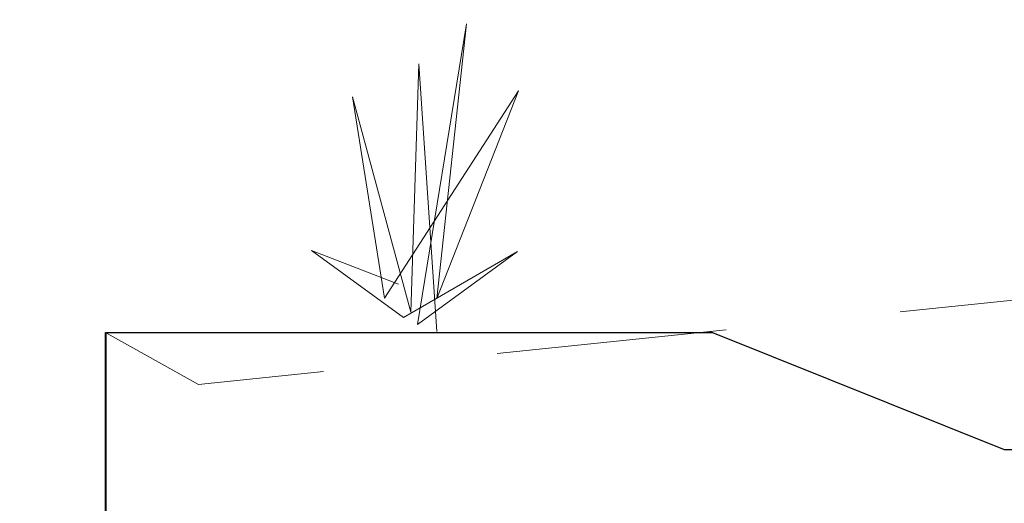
# Model space of a CAD drawing. Header units: metres. Extents: x -425196.4 to -425164.9, y -1102321.1 to -1102306.2.
# Tile 63 of 256: x -425194.56 to -425193.997, y -1102317.294 to -1102317.017. Entities that reach past the tile are written whole.
import ezdxf

# ---------------------------------------------------------------- set-up
doc = ezdxf.new("R2010")
doc.units = ezdxf.units.M
doc.header["$LTSCALE"] = 0.5
doc.header["$MEASUREMENT"] = 0
doc.linetypes.add('DGN Style 2', pattern=[0.877525, 0.526515, -0.35101])
doc.layers.get('0').update_dxf_attribs({"lineweight": 13})
for name, color, linetype, lineweight in [('NÁVRH', 7, 'Continuous', 13), ('PR_NAVRH', 7, 'Continuous', 13), ('TEREN', 30, 'DGN Style 2', 13)]:
    doc.layers.add(name, color=color, linetype=linetype, lineweight=lineweight)

msp = doc.modelspace()

# ---------------------------------------------------------------- linework, layer by layer
at = {"color": 1, "lineweight": 13, "flags": 128}
msp.add_lwpolyline([(-425194.16521, -1102317.19569), (-425194.14672, -1102317.20309), (-425193.99672, -1102317.26309), (-425193.79672, -1102317.26309), (-425193.64672, -1102317.20309), (-425192.64672, -1102317.12309), (-425191.14672, -1102317.08559), (-425189.64672, -1102317.04809), (-425189.14672, -1102317.08809), (-425189.01601, -1102317.14037)], dxfattribs=at)
at = {"layer": 'NÁVRH', "ltscale": 0.5, "flags": 128}
msp.add_lwpolyline([(-425194.32137, -1102317.19577), (-425194.33157, -1102317.04272), (-425194.33632, -1102317.18469), (-425194.36967, -1102317.06152), (-425194.35127, -1102317.17662), (-425194.27465, -1102317.05802), (-425194.32127, -1102317.17677), (-425194.30445, -1102317.01986), (-425194.33235, -1102317.19172), (-425194.27513, -1102317.15002), (-425194.34033, -1102317.18767), (-425194.39313, -1102317.1494), (-425194.34323, -1102317.16866)], dxfattribs=at)
at = {"layer": 'PR_NAVRH'}
for p, q in [((-425194.51095, -1102317.34632), (-425194.51095, -1102317.19632)), ((-425194.16363, -1102317.19632), (-425194.51095, -1102317.19632)), ((-425193.99672, -1102317.26309), (-425194.16363, -1102317.19632))]:
    msp.add_line(p, q, dxfattribs=at)
at = {"layer": 'PR_NAVRH', "lineweight": 30, "flags": 128}
msp.add_lwpolyline([(-425194.51095, -1102317.19632), (-425194.16363, -1102317.19632), (-425193.99672, -1102317.26309), (-425193.79672, -1102317.26309), (-425193.64672, -1102317.20309), (-425192.64672, -1102317.12309), (-425189.64672, -1102317.04809), (-425189.14672, -1102317.08809), (-425188.72981, -1102317.25485), (-425188.52981, -1102317.25485), (-425188.37981, -1102317.19485), (-425187.6962, -1102317.09908)], dxfattribs=at)
at = {"layer": 'PR_NAVRH', "lineweight": 40, "flags": 128}
msp.add_lwpolyline([(-425194.51095, -1102317.19632), (-425194.51095, -1102317.34632), (-425194.42848, -1102317.34632), (-425194.14672, -1102317.62809), (-425194.14672, -1102318.32809), (-425193.64672, -1102318.32809), (-425193.64672, -1102317.62809), (-425188.78958, -1102317.48237), (-425188.52981, -1102317.40485), (-425188.37981, -1102317.34485), (-425187.6962, -1102317.24908), (-425187.6962, -1102317.09908)], dxfattribs=at)
at = {"layer": 'TEREN', "ltscale": 0.5, "flags": 128}
msp.add_lwpolyline([(-425195.52205, -1102316.6339), (-425194.45762, -1102317.22599), (-425193.75152, -1102317.15282), (-425192.94059, -1102317.10327), (-425192.81103, -1102317.07842), (-425191.99012, -1102317.06254), (-425191.25861, -1102317.04533), (-425190.56676, -1102317.05918), (-425189.76763, -1102317.08011), (-425189.5421, -1102317.08632), (-425189.22767, -1102317.07644), (-425188.95538, -1102317.15869), (-425188.74074, -1102317.19991), (-425188.47787, -1102317.15209), (-425188.13256, -1102317.07673), (-425187.91054, -1102317.10077), (-425187.6962, -1102317.09908), (-425187.25279, -1102317.03193), (-425186.50674, -1102316.9256)], dxfattribs=at)

doc.saveas('drawing.dxf')
